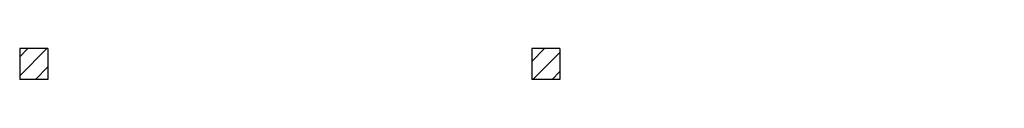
# Model space of a CAD drawing. Header units: millimetres. Extents: x 27545 to 248933, y 18062 to 157451.
# Tile 3 of 19: x 38191 to 49743, y 69086 to 69446. Entities that reach past the tile are written whole.
import ezdxf

# ---------------------------------------------------------------- set-up
doc = ezdxf.new("R2010")
doc.units = ezdxf.units.MM
doc.layers.add('A_KRESKOWANIE_ŚCIANA', color=251, linetype='Continuous')

msp = doc.modelspace()

# ---------------------------------------------------------------- hatches: boundary and pattern name
at = {"layer": 'A_KRESKOWANIE_ŚCIANA'}
h = msp.add_hatch(dxfattribs=at)
h.set_pattern_fill('ANSI31', color=256, scale=50, angle=180, style=0)
h.set_pattern_definition([(225, (-95290.78, -18556.02), (112.2532, -112.2532), [])])
h.paths.add_polyline_path([(38521.18881, 69445.77696), (38521.18881, 69085.77696), (38191.18881, 69085.77696), (38191.18881, 69445.77696)])
h.paths.add_polyline_path([(44198.18881, 69445.77696), (44198.18881, 69085.77696), (44528.18881, 69085.77696), (44528.18881, 69445.77696)])
h.paths.add_polyline_path([(50558.18881, 69445.77696), (50558.18881, 69085.77696), (50228.18881, 69085.77696), (50228.18881, 69445.77696)])
h.paths.add_polyline_path([(50228.18881, 69445.77696), (50558.18881, 69445.77696)], flags=17)
h.paths.add_polyline_path([(56258.18881, 69085.77696), (56258.18881, 69445.77696)], flags=17)
h.paths.add_polyline_path([(56588.18881, 69445.77696), (56588.18881, 69085.77696), (56258.18881, 69085.77696), (56258.18881, 69445.77696)], flags=0)
edge = h.paths.add_edge_path()
edge.add_line((50558.18881, 69445.77696), (50558.18881, 69085.77696))
edge.add_line((56588.18881, 69445.77696), (56588.18881, 69085.77696))

# ---------------------------------------------------------------- linework, layer by layer
at = {"color": 1}
for p, q in [((38521.18881, 69445.77696), (38191.18881, 69445.77696)), ((38191.18881, 69445.77696), (38191.18881, 69085.77696)), ((38521.18881, 69445.77696), (38521.18881, 69085.77696)), ((44528.18881, 69445.77696), (44198.18881, 69445.77696)), ((44198.18881, 69445.77696), (44198.18881, 69085.77696)), ((44528.18881, 69445.77696), (44528.18881, 69085.77696)), ((38521.18881, 69085.77696), (38191.18881, 69085.77696)), ((44528.18881, 69085.77696), (44198.18881, 69085.77696))]:
    msp.add_line(p, q, dxfattribs=at)

doc.saveas('drawing.dxf')
